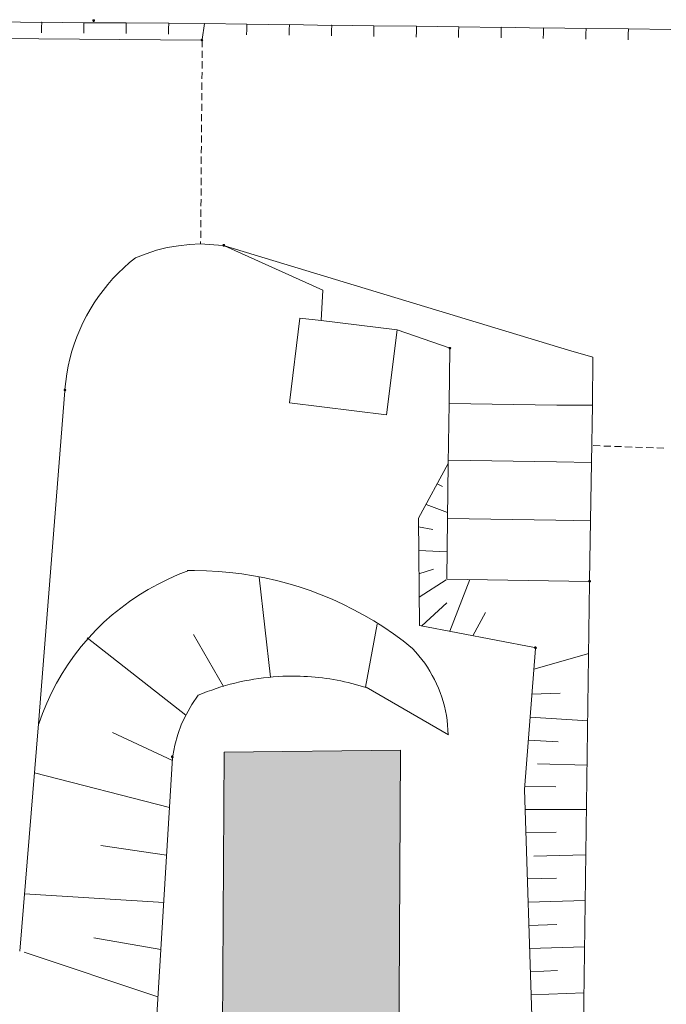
# Model space of a CAD drawing. Header units: metres. Extents: x -15 to 143, y -45 to 47.
# Tile 35 of 41: x 93.7 to 94.8, y 31.53 to 33.2. Entities that reach past the tile are written whole.
import ezdxf

# ---------------------------------------------------------------- set-up
doc = ezdxf.new("R2010")
doc.units = ezdxf.units.M
doc.header["$LTSCALE"] = 0.0125
doc.layers.add('X_YYY_STF_8', color=7, linetype='Continuous', lineweight=9)

# ---------------------------------------------------------------- blocks, each defined once
blk = doc.blocks.new('Ü_Plan_W')
at = {"layer": 'X_YYY_STF_8', "linetype": 'Continuous', "lineweight": 0}
for points in [[(5.3126, 5.9948), (5.3122, 5.9936), (5.3109, 5.9936), (5.3101, 5.9948), (5.3109, 5.9961), (5.3122, 5.9961), (5.3126, 5.9948)], [(5.4659, 5.9673), (5.4655, 5.966), (5.4642, 5.966), (5.4633, 5.9673), (5.4642, 5.9682), (5.4655, 5.9682)], [(5.4968, 5.6765), (5.4959, 5.6752), (5.4947, 5.6752), (5.4942, 5.6765), (5.4947, 5.6778), (5.4959, 5.6778), (5.4968, 5.6765)], [(5.8168, 5.5309), (5.816, 5.53), (5.8147, 5.53), (5.8143, 5.5309), (5.8147, 5.5321), (5.816, 5.5321)], [(5.272, 5.4716), (5.2711, 5.4707), (5.2699, 5.4707), (5.2694, 5.4716), (5.2699, 5.4729), (5.2711, 5.4729)], [(5.9379, 5.1067), (5.937, 5.1054), (5.9358, 5.1054), (5.9353, 5.1067), (5.9358, 5.1075), (5.937, 5.1075)], [(5.424, 4.9522), (5.4235, 4.9509), (5.4223, 4.9509), (5.4214, 4.9522), (5.4223, 4.953), (5.4235, 4.953)]]:
    blk.add_hatch(color=256, dxfattribs=at).paths.add_polyline_path(points, flags=0)
at = {"layer": 'X_YYY_STF_8', "linetype": 'Continuous', "lineweight": 9}
blk.add_hatch(color=256, dxfattribs=at).paths.add_polyline_path([(6.0145, 5.2007), (6.0141, 5.1998), (6.0128, 5.1998), (6.012, 5.2007), (6.0128, 5.2019), (6.0141, 5.2019)], flags=0)
at = {"layer": 'X_YYY_STF_8'}
h = blk.add_hatch(color=9, dxfattribs=at)
h.dxf.hatch_style = 1
h.paths.add_polyline_path([(5.4909, 4.0894), (5.4938, 4.5669), (5.4959, 4.9589), (5.7457, 4.9615), (5.7423, 4.3502), (5.7406, 4.0873)])
at = {"layer": 'X_YYY_STF_8', "linetype": 'Continuous', "lineweight": 0}
for p, q in [((5.1776, 5.9931), (5.2373, 5.9923)), ((5.2373, 5.9923), (5.2377, 5.9927)), ((5.2373, 5.9851), (5.2373, 5.9775)), ((5.2377, 5.9927), (5.2974, 5.9919)), ((5.2974, 5.9919), (5.2974, 5.9919)), ((5.2974, 5.9919), (5.3575, 5.9915)), ((5.2974, 5.9843), (5.2974, 5.9771)), ((5.3126, 5.9948), (5.3126, 5.9946)), ((5.3575, 5.9915), (5.3575, 5.9912)), ((5.3575, 5.9915), (5.4176, 5.991)), ((5.3575, 5.9838), (5.3575, 5.9766)), ((5.4172, 5.9834), (5.4172, 5.9758)), ((5.4176, 5.991), (5.4176, 5.9908)), ((5.4176, 5.991), (5.468, 5.9906)), ((5.5281, 5.9898), (5.5281, 5.9896)), ((5.5281, 5.9898), (5.5882, 5.9889)), ((5.5882, 5.9889), (5.5882, 5.9893)), ((5.5882, 5.9893), (5.6479, 5.9881)), ((5.6479, 5.9881), (5.6483, 5.9885)), ((5.6483, 5.9885), (5.708, 5.9876)), ((5.708, 5.9876), (5.708, 5.9874)), ((5.708, 5.9876), (5.7681, 5.9868)), ((5.7681, 5.9868), (5.7681, 5.9866)), ((5.7681, 5.9868), (5.8278, 5.9859)), ((5.8278, 5.9859), (5.8282, 5.9859)), ((5.8282, 5.9859), (5.8879, 5.9851)), ((5.8879, 5.9851), (5.8879, 5.9855)), ((5.8879, 5.9855), (5.948, 5.9843)), ((5.948, 5.9843), (5.948, 5.9847)), ((5.948, 5.9847), (6.0082, 5.9838)), ((6.0082, 5.9838), (6.0082, 5.9836)), ((6.0082, 5.9838), (6.0679, 5.983)), ((6.0679, 5.983), (6.0683, 5.983)), ((6.0683, 5.983), (6.128, 5.9821)), ((5.4633, 5.9673), (4.4685, 5.9745)), ((5.5281, 5.9821), (5.5277, 5.9745)), ((5.5878, 5.9817), (5.5878, 5.9741)), ((5.6479, 5.9809), (5.6479, 5.9732)), ((5.708, 5.98), (5.708, 5.9724)), ((5.7681, 5.9792), (5.7677, 5.9716)), ((5.8278, 5.9783), (5.8278, 5.9711)), ((5.8879, 5.9779), (5.8879, 5.9703)), ((5.948, 5.9771), (5.9476, 5.9694)), ((6.0077, 5.9762), (6.0077, 5.9686)), ((6.0679, 5.9754), (6.0679, 5.9677)), ((5.4655, 5.9673), (5.4655, 5.9671)), ((5.4646, 5.9521), (5.4646, 5.9419)), ((5.4646, 5.9373), (5.4646, 5.9271)), ((5.4646, 5.922), (5.4642, 5.9123)), ((5.4642, 5.9072), (5.4642, 5.897)), ((5.4642, 5.892), (5.4642, 5.8822)), ((5.4642, 5.8771), (5.4642, 5.867)), ((5.4638, 5.8623), (5.4638, 5.8522)), ((5.4638, 5.8471), (5.4638, 5.8369)), ((5.4638, 5.8323), (5.4638, 5.8221)), ((5.4638, 5.817), (5.4633, 5.8073)), ((5.4633, 5.8022), (5.4633, 5.7921)), ((5.4633, 5.787), (5.4633, 5.7772)), ((5.4633, 5.7722), (5.4633, 5.762)), ((5.4633, 5.7569), (5.4633, 5.7472)), ((5.4633, 5.7421), (5.4629, 5.7319)), ((5.4629, 5.7273), (5.4629, 5.7171)), ((5.4629, 5.7121), (5.4629, 5.7023)), ((5.4629, 5.6972), (5.4629, 5.6871)), ((5.4155, 5.6735), (5.4312, 5.6761)), ((5.4312, 5.6761), (5.4468, 5.6778)), ((5.4468, 5.6778), (5.4625, 5.6786)), ((5.4625, 5.682), (5.4625, 5.6786)), ((5.4625, 5.6786), (5.4942, 5.6765)), ((5.4964, 5.6769), (5.4964, 5.6765)), ((5.4964, 5.6761), (5.6356, 5.613)), ((5.3706, 5.6591), (5.3854, 5.6646)), ((5.3854, 5.6646), (5.4003, 5.6697)), ((5.4003, 5.6697), (5.4155, 5.6735)), ((5.6356, 5.613), (5.6331, 5.5702)), ((5.5882, 5.4534), (5.603, 5.5736)), ((5.603, 5.5736), (5.6331, 5.5702)), ((5.6331, 5.5702), (5.741, 5.5567)), ((5.741, 5.5567), (5.7258, 5.4365)), ((5.741, 5.5567), (5.8143, 5.5313)), ((5.8155, 5.5296), (5.8143, 5.4525)), ((5.8164, 5.5313), (5.8164, 5.5309)), ((5.9832, 5.5283), (6.0179, 5.5182)), ((6.0179, 5.5182), (6.0171, 5.45)), ((5.233, 4.9987), (5.2707, 5.4703)), ((5.2716, 5.472), (5.2716, 5.4716)), ((5.7258, 5.4365), (5.5882, 5.4534)), ((5.8143, 5.4525), (5.813, 5.3675)), ((5.9667, 5.4504), (5.8143, 5.4525)), ((6.0171, 5.45), (5.9667, 5.4504)), ((6.0171, 5.45), (6.0158, 5.3691)), ((6.0183, 5.3929), (6.0281, 5.3924)), ((6.0331, 5.392), (6.0433, 5.392)), ((6.0484, 5.3916), (6.0581, 5.3916)), ((6.0632, 5.3912), (6.0734, 5.3907)), ((6.078, 5.3907), (6.0882, 5.3903)), ((6.0933, 5.3903), (6.1034, 5.3899)), ((6.1081, 5.3899), (6.1182, 5.3895)), ((5.9662, 5.37), (5.8134, 5.3721)), ((6.0158, 5.3691), (5.9662, 5.37)), ((6.0158, 5.3691), (6.0145, 5.2866)), ((5.813, 5.3675), (5.8122, 5.2896)), ((5.7973, 5.3387), (5.805, 5.3349)), ((5.7817, 5.3095), (5.8122, 5.298)), ((5.7711, 5.29), (5.7724, 5.138)), ((5.8122, 5.2896), (5.8109, 5.2036)), ((5.9654, 5.2874), (5.8122, 5.2896)), ((6.0145, 5.2866), (5.9654, 5.2874)), ((6.0145, 5.2866), (6.0132, 5.2019)), ((5.7711, 5.2777), (5.7914, 5.2739)), ((5.7715, 5.2443), (5.8113, 5.2426)), ((5.7715, 5.2112), (5.7923, 5.218)), ((5.5615, 5.0652), (5.5455, 5.2066)), ((5.7719, 5.1782), (5.81, 5.2028)), ((5.8109, 5.2036), (6.0124, 5.2007)), ((5.8155, 5.13), (5.8435, 5.2032)), ((6.0014, 4.3663), (6.0132, 5.1994)), ((6.0145, 5.2011), (6.0145, 5.2007)), ((5.7758, 5.1376), (5.8113, 5.1702)), ((5.8477, 5.1236), (5.8659, 5.1566)), ((5.6962, 5.0508), (5.7127, 5.1401)), ((5.7724, 5.138), (5.9353, 5.1071)), ((5.4417, 5.0114), (5.302, 5.1206)), ((5.4951, 5.0516), (5.4528, 5.1253)), ((5.9366, 5.1054), (5.921, 4.906)), ((5.9375, 5.1067), (5.9375, 5.1065)), ((5.9341, 5.0762), (6.012, 5.0986)), ((5.697, 5.0508), (5.8134, 4.9835)), ((5.4502, 5.0262), (5.4591, 5.0394)), ((5.9315, 5.0411), (5.9713, 5.0423)), ((5.4426, 5.0127), (5.4502, 5.0262)), ((5.4358, 4.9987), (5.4426, 5.0127)), ((5.929, 5.0085), (6.0107, 5.003)), ((5.2068, 4.677), (5.233, 4.9987)), ((5.4303, 4.9839), (5.4358, 4.9987)), ((5.4227, 4.9471), (5.338, 4.9865)), ((5.4261, 4.9687), (5.4303, 4.9839)), ((5.4231, 4.9534), (5.4261, 4.9687)), ((5.9265, 4.9759), (5.9684, 4.9733)), ((5.3994, 4.5674), (5.4227, 4.9509)), ((5.4235, 4.9522), (5.424, 4.9522)), ((5.9392, 4.9424), (6.0099, 4.9403)), ((5.4185, 4.8802), (5.2275, 4.9293)), ((5.9214, 4.9103), (5.9654, 4.9098)), ((5.9218, 4.8777), (6.009, 4.8777)), ((5.9227, 4.8446), (5.9658, 4.8455)), ((5.4142, 4.8129), (5.3215, 4.8264)), ((5.9341, 4.8116), (6.0077, 4.8133)), ((5.9248, 4.7794), (5.9662, 4.7803)), ((5.4104, 4.746), (5.2136, 4.7583)), ((5.926, 4.7464), (6.0069, 4.7485)), ((5.9269, 4.7134), (5.9667, 4.7147)), ((5.4062, 4.6791), (5.3114, 4.6956)), ((5.4019, 4.6122), (5.2127, 4.6757)), ((5.9282, 4.6808), (6.006, 4.6829)), ((5.929, 4.6478), (5.9675, 4.6495)), ((5.9303, 4.6152), (6.0052, 4.6177))]:
    blk.add_line(p, q, dxfattribs=at)
at = {"layer": 'X_YYY_STF_8', "linetype": 'Continuous', "lineweight": 13}
for p, q in [((5.2377, 5.9927), (5.2373, 5.9851)), ((5.2974, 5.9919), (5.2974, 5.9843)), ((5.3575, 5.9915), (5.3575, 5.9838)), ((5.4176, 5.991), (5.4172, 5.9834)), ((5.5281, 5.9898), (5.5281, 5.9821)), ((5.5882, 5.9893), (5.5878, 5.9817)), ((5.6483, 5.9885), (5.6479, 5.9809)), ((5.708, 5.9876), (5.708, 5.98)), ((5.7681, 5.9868), (5.7681, 5.9792)), ((5.8282, 5.9859), (5.8278, 5.9783)), ((5.8879, 5.9855), (5.8879, 5.9779)), ((5.948, 5.9847), (5.948, 5.9771)), ((6.0082, 5.9838), (6.0077, 5.9762)), ((6.0683, 5.983), (6.0679, 5.9754)), ((5.4646, 5.9656), (5.4646, 5.9572))]:
    blk.add_line(p, q, dxfattribs=at)
at = {"layer": 'X_YYY_STF_8', "linetype": 'Continuous', "lineweight": 9}
for p, q in [((5.2373, 5.9923), (5.2377, 5.9927)), ((5.2974, 5.9919), (5.2974, 5.9919)), ((5.3575, 5.9915), (5.3575, 5.9912)), ((5.4176, 5.991), (5.4176, 5.9908)), ((5.468, 5.9906), (5.5281, 5.9898)), ((5.5281, 5.9898), (5.5281, 5.9896)), ((5.5882, 5.9889), (5.5882, 5.9893)), ((5.6479, 5.9881), (5.6483, 5.9885)), ((5.708, 5.9876), (5.708, 5.9874)), ((5.7681, 5.9868), (5.7681, 5.9866)), ((5.8278, 5.9859), (5.8282, 5.9859)), ((5.8879, 5.9851), (5.8879, 5.9855)), ((5.948, 5.9843), (5.948, 5.9847)), ((6.0082, 5.9838), (6.0082, 5.9836)), ((6.0679, 5.983), (6.0683, 5.983))]:
    blk.add_line(p, q, dxfattribs=at)
at = {"layer": 'X_YYY_STF_8', "linetype": 'Continuous', "lineweight": 5}
for p, q in [((5.468, 5.9906), (5.465, 5.9682)), ((5.4964, 5.6761), (5.9832, 5.5283)), ((5.7711, 5.29), (5.813, 5.3675)), ((5.9387, 4.3502), (5.921, 4.906))]:
    blk.add_line(p, q, dxfattribs=at)
at = {"layer": 'X_YYY_STF_8', "linetype": 'Continuous', "lineweight": 0}
for points in [[(5.3126, 5.9948), (5.3122, 5.9936), (5.3109, 5.9936), (5.3101, 5.9948), (5.3109, 5.9961), (5.3122, 5.9961), (5.3126, 5.9948)], [(5.4659, 5.9673), (5.4655, 5.966), (5.4642, 5.966), (5.4633, 5.9673), (5.4642, 5.9682), (5.4655, 5.9682)], [(5.4968, 5.6765), (5.4959, 5.6752), (5.4947, 5.6752), (5.4942, 5.6765), (5.4947, 5.6778), (5.4959, 5.6778), (5.4968, 5.6765)], [(5.8168, 5.5309), (5.816, 5.53), (5.8147, 5.53), (5.8143, 5.5309), (5.8147, 5.5321), (5.816, 5.5321)], [(5.272, 5.4716), (5.2711, 5.4707), (5.2699, 5.4707), (5.2694, 5.4716), (5.2699, 5.4729), (5.2711, 5.4729)], [(5.9379, 5.1067), (5.937, 5.1054), (5.9358, 5.1054), (5.9353, 5.1067), (5.9358, 5.1075), (5.937, 5.1075)], [(5.424, 4.9522), (5.4235, 4.9509), (5.4223, 4.9509), (5.4214, 4.9522), (5.4223, 4.953), (5.4235, 4.953)]]:
    blk.add_lwpolyline(points, close=True, dxfattribs=at)
for points in [[(5.3101, 5.9948), (5.3101, 5.995), (5.3101, 5.9951), (5.3101, 5.9952), (5.3101, 5.9953), (5.3102, 5.9954), (5.3102, 5.9955), (5.3102, 5.9956), (5.3103, 5.9956), (5.3103, 5.9957), (5.3104, 5.9958), (5.3105, 5.9958), (5.3105, 5.9959), (5.3106, 5.9959), (5.3107, 5.996), (5.3108, 5.996), (5.3109, 5.9961), (5.311, 5.9961), (5.3111, 5.9961), (5.3112, 5.9961), (5.3114, 5.9961)], [(5.3114, 5.994), (5.3112, 5.994), (5.3111, 5.994), (5.311, 5.994), (5.3109, 5.994), (5.3108, 5.9941), (5.3107, 5.9941), (5.3106, 5.9941), (5.3105, 5.9942), (5.3105, 5.9942), (5.3104, 5.9943), (5.3103, 5.9943), (5.3103, 5.9944), (5.3102, 5.9944), (5.3102, 5.9945), (5.3102, 5.9945), (5.3101, 5.9946), (5.3101, 5.9946), (5.3101, 5.9947), (5.3101, 5.9948), (5.3101, 5.9948)], [(5.3114, 5.9961), (5.3114, 5.9961), (5.3115, 5.9961), (5.3116, 5.9961), (5.3117, 5.9961), (5.3117, 5.996), (5.3118, 5.996), (5.3119, 5.9959), (5.312, 5.9959), (5.3121, 5.9958), (5.3122, 5.9958), (5.3122, 5.9957), (5.3123, 5.9956), (5.3124, 5.9956), (5.3124, 5.9955), (5.3125, 5.9954), (5.3125, 5.9953), (5.3126, 5.9952), (5.3126, 5.9951), (5.3126, 5.995), (5.3126, 5.9948)], [(5.3126, 5.9948), (5.3126, 5.9948), (5.3125, 5.9947), (5.3124, 5.9946), (5.3124, 5.9946), (5.3123, 5.9945), (5.3122, 5.9945), (5.3122, 5.9944), (5.3121, 5.9944), (5.3121, 5.9943), (5.312, 5.9943), (5.3119, 5.9942), (5.3119, 5.9942), (5.3118, 5.9941), (5.3117, 5.9941), (5.3117, 5.9941), (5.3116, 5.994), (5.3115, 5.994), (5.3115, 5.994), (5.3114, 5.994), (5.3114, 5.994)], [(5.4633, 5.9673), (5.4633, 5.9674), (5.4633, 5.9675), (5.4634, 5.9675), (5.4634, 5.9676), (5.4634, 5.9677), (5.4634, 5.9678), (5.4635, 5.9679), (5.4635, 5.9679), (5.4636, 5.968), (5.4637, 5.9681), (5.4637, 5.9682), (5.4638, 5.9683), (5.4639, 5.9683), (5.464, 5.9684), (5.464, 5.9684), (5.4641, 5.9685), (5.4642, 5.9685), (5.4644, 5.9686), (5.4645, 5.9686), (5.4646, 5.9686)], [(5.4646, 5.9686), (5.4647, 5.9686), (5.4647, 5.9686), (5.4648, 5.9685), (5.4649, 5.9685), (5.4649, 5.9684), (5.465, 5.9684), (5.465, 5.9683), (5.4651, 5.9683), (5.4651, 5.9682), (5.4652, 5.9681), (5.4652, 5.968), (5.4653, 5.9679), (5.4653, 5.9679), (5.4653, 5.9678), (5.4654, 5.9677), (5.4654, 5.9676), (5.4654, 5.9675), (5.4654, 5.9675), (5.4654, 5.9674), (5.4655, 5.9673)], [(5.4646, 5.966), (5.4645, 5.9661), (5.4644, 5.9661), (5.4642, 5.9661), (5.4641, 5.9661), (5.464, 5.9662), (5.464, 5.9662), (5.4639, 5.9663), (5.4638, 5.9664), (5.4637, 5.9664), (5.4637, 5.9665), (5.4636, 5.9666), (5.4635, 5.9667), (5.4635, 5.9668), (5.4634, 5.9669), (5.4634, 5.9669), (5.4634, 5.967), (5.4634, 5.9671), (5.4633, 5.9672), (5.4633, 5.9673), (5.4633, 5.9673)], [(5.4655, 5.9673), (5.4654, 5.9672), (5.4654, 5.9671), (5.4654, 5.967), (5.4654, 5.9669), (5.4654, 5.9668), (5.4653, 5.9667), (5.4653, 5.9666), (5.4653, 5.9665), (5.4652, 5.9664), (5.4652, 5.9664), (5.4651, 5.9663), (5.4651, 5.9662), (5.465, 5.9662), (5.465, 5.9662), (5.4649, 5.9661), (5.4649, 5.9661), (5.4648, 5.9661), (5.4647, 5.9661), (5.4647, 5.966), (5.4646, 5.966)], [(5.4942, 5.6769), (5.4942, 5.677), (5.4942, 5.677), (5.4943, 5.6771), (5.4943, 5.6772), (5.4943, 5.6772), (5.4943, 5.6773), (5.4944, 5.6773), (5.4944, 5.6774), (5.4945, 5.6774), (5.4945, 5.6775), (5.4945, 5.6775), (5.4946, 5.6776), (5.4947, 5.6776), (5.4947, 5.6777), (5.4948, 5.6777), (5.4948, 5.6777), (5.4949, 5.6777), (5.495, 5.6778), (5.495, 5.6778), (5.4951, 5.6778)], [(5.4951, 5.6756), (5.495, 5.6756), (5.495, 5.6757), (5.4949, 5.6757), (5.4948, 5.6757), (5.4948, 5.6757), (5.4947, 5.6758), (5.4947, 5.6758), (5.4946, 5.6758), (5.4945, 5.6759), (5.4945, 5.676), (5.4945, 5.676), (5.4944, 5.6761), (5.4944, 5.6762), (5.4943, 5.6763), (5.4943, 5.6764), (5.4943, 5.6765), (5.4943, 5.6766), (5.4942, 5.6767), (5.4942, 5.6768), (5.4942, 5.6769)], [(5.4951, 5.6778), (5.4952, 5.6778), (5.4953, 5.6778), (5.4954, 5.6777), (5.4955, 5.6777), (5.4956, 5.6777), (5.4957, 5.6777), (5.4958, 5.6776), (5.4959, 5.6776), (5.496, 5.6775), (5.496, 5.6775), (5.4961, 5.6774), (5.4961, 5.6774), (5.4962, 5.6773), (5.4962, 5.6773), (5.4963, 5.6772), (5.4963, 5.6772), (5.4963, 5.6771), (5.4963, 5.677), (5.4963, 5.677), (5.4964, 5.6769)], [(5.4964, 5.6765), (5.4963, 5.6764), (5.4963, 5.6764), (5.4963, 5.6763), (5.4963, 5.6762), (5.4962, 5.6762), (5.4962, 5.6761), (5.4961, 5.6761), (5.496, 5.676), (5.496, 5.676), (5.4959, 5.6759), (5.4958, 5.6759), (5.4957, 5.6758), (5.4956, 5.6758), (5.4955, 5.6757), (5.4955, 5.6757), (5.4954, 5.6757), (5.4953, 5.6757), (5.4952, 5.6757), (5.4952, 5.6756), (5.4951, 5.6756)], [(5.2707, 5.4729), (5.2718, 5.4838), (5.2733, 5.4947), (5.2752, 5.5054), (5.2776, 5.516), (5.2805, 5.5265), (5.2838, 5.5368), (5.2875, 5.547), (5.2916, 5.557), (5.2961, 5.5668), (5.301, 5.5765), (5.3063, 5.5859), (5.312, 5.5951), (5.3181, 5.6041), (5.3245, 5.6128), (5.3313, 5.6212), (5.3385, 5.6294), (5.346, 5.6373), (5.3539, 5.6449), (5.3621, 5.6522), (5.3706, 5.6591)], [(5.8143, 5.5313), (5.8143, 5.5313), (5.8143, 5.5314), (5.8143, 5.5315), (5.8143, 5.5315), (5.8143, 5.5316), (5.8144, 5.5317), (5.8144, 5.5317), (5.8145, 5.5318), (5.8145, 5.5318), (5.8145, 5.5319), (5.8146, 5.5319), (5.8146, 5.532), (5.8147, 5.532), (5.8148, 5.532), (5.8148, 5.5321), (5.8149, 5.5321), (5.8149, 5.5321), (5.815, 5.5321), (5.8151, 5.5321), (5.8151, 5.5321)], [(5.8151, 5.53), (5.8151, 5.53), (5.815, 5.53), (5.8149, 5.53), (5.8149, 5.5301), (5.8148, 5.5301), (5.8148, 5.5301), (5.8147, 5.5302), (5.8146, 5.5302), (5.8146, 5.5303), (5.8145, 5.5303), (5.8145, 5.5304), (5.8145, 5.5305), (5.8144, 5.5306), (5.8144, 5.5306), (5.8143, 5.5307), (5.8143, 5.5308), (5.8143, 5.5309), (5.8143, 5.531), (5.8143, 5.5312), (5.8143, 5.5313)], [(5.8151, 5.5321), (5.8153, 5.5321), (5.8154, 5.5321), (5.8155, 5.5321), (5.8156, 5.5321), (5.8157, 5.5321), (5.8158, 5.532), (5.8159, 5.532), (5.8159, 5.532), (5.816, 5.5319), (5.8161, 5.5319), (5.8161, 5.5318), (5.8162, 5.5318), (5.8162, 5.5317), (5.8163, 5.5317), (5.8163, 5.5316), (5.8163, 5.5315), (5.8164, 5.5315), (5.8164, 5.5314), (5.8164, 5.5313), (5.8164, 5.5313)], [(5.8164, 5.5309), (5.8164, 5.5308), (5.8164, 5.5307), (5.8164, 5.5307), (5.8163, 5.5306), (5.8163, 5.5306), (5.8163, 5.5305), (5.8162, 5.5304), (5.8162, 5.5304), (5.8161, 5.5303), (5.8161, 5.5303), (5.816, 5.5302), (5.8159, 5.5302), (5.8159, 5.5302), (5.8158, 5.5301), (5.8157, 5.5301), (5.8156, 5.5301), (5.8155, 5.53), (5.8154, 5.53), (5.8153, 5.53), (5.8151, 5.53)], [(5.2694, 5.472), (5.2695, 5.4721), (5.2695, 5.4721), (5.2695, 5.4722), (5.2695, 5.4723), (5.2695, 5.4723), (5.2696, 5.4724), (5.2696, 5.4724), (5.2696, 5.4725), (5.2697, 5.4726), (5.2697, 5.4726), (5.2698, 5.4726), (5.2698, 5.4727), (5.2699, 5.4727), (5.2699, 5.4728), (5.27, 5.4728), (5.27, 5.4728), (5.2701, 5.4728), (5.2702, 5.4729), (5.2702, 5.4729), (5.2703, 5.4729)], [(5.2703, 5.4707), (5.2702, 5.4708), (5.2702, 5.4708), (5.2701, 5.4708), (5.27, 5.4708), (5.27, 5.4708), (5.2699, 5.4709), (5.2699, 5.4709), (5.2698, 5.471), (5.2698, 5.471), (5.2697, 5.4711), (5.2697, 5.4711), (5.2696, 5.4712), (5.2696, 5.4713), (5.2696, 5.4714), (5.2695, 5.4715), (5.2695, 5.4716), (5.2695, 5.4717), (5.2695, 5.4718), (5.2695, 5.4719), (5.2694, 5.472)], [(5.2703, 5.4729), (5.2704, 5.4729), (5.2705, 5.4729), (5.2706, 5.4728), (5.2708, 5.4728), (5.2708, 5.4728), (5.2709, 5.4728), (5.271, 5.4727), (5.2711, 5.4727), (5.2712, 5.4726), (5.2712, 5.4726), (5.2713, 5.4726), (5.2714, 5.4725), (5.2714, 5.4724), (5.2715, 5.4724), (5.2715, 5.4723), (5.2715, 5.4723), (5.2715, 5.4722), (5.2716, 5.4721), (5.2716, 5.4721), (5.2716, 5.472)], [(5.2716, 5.4716), (5.2716, 5.4715), (5.2716, 5.4715), (5.2715, 5.4714), (5.2715, 5.4713), (5.2715, 5.4713), (5.2715, 5.4712), (5.2714, 5.4712), (5.2714, 5.4711), (5.2713, 5.4711), (5.2712, 5.471), (5.2712, 5.471), (5.2711, 5.4709), (5.271, 5.4709), (5.2709, 5.4709), (5.2708, 5.4708), (5.2708, 5.4708), (5.2706, 5.4708), (5.2705, 5.4708), (5.2704, 5.4708), (5.2703, 5.4707)], [(5.2335, 4.9987), (5.2388, 5.0137), (5.2448, 5.0284), (5.2515, 5.0428), (5.2588, 5.0567), (5.2667, 5.0703), (5.2752, 5.0835), (5.2842, 5.0962), (5.2938, 5.1085), (5.304, 5.1204), (5.3146, 5.1318), (5.3258, 5.1427), (5.3375, 5.1531), (5.3496, 5.1629), (5.3622, 5.1722), (5.3751, 5.181), (5.3886, 5.1892), (5.4024, 5.1968), (5.4166, 5.2038), (5.4311, 5.2102), (5.446, 5.2159)], [(5.446, 5.2159), (5.4434, 5.2159), (5.454, 5.2159)], [(5.454, 5.2159), (5.4708, 5.2156), (5.4876, 5.2147), (5.5042, 5.2133), (5.5208, 5.2113), (5.5373, 5.2087), (5.5537, 5.2056), (5.5699, 5.2019), (5.586, 5.1976), (5.6019, 5.1929), (5.6177, 5.1875), (5.6333, 5.1817), (5.6486, 5.1753), (5.6638, 5.1684), (5.6787, 5.161), (5.6934, 5.153), (5.7078, 5.1446), (5.722, 5.1356), (5.7358, 5.1262), (5.7494, 5.1163), (5.7626, 5.1058)], [(6.012, 5.2011), (6.012, 5.2012), (6.012, 5.2012), (6.012, 5.2013), (6.012, 5.2013), (6.0121, 5.2014), (6.0121, 5.2015), (6.0121, 5.2015), (6.0122, 5.2016), (6.0122, 5.2016), (6.0123, 5.2017), (6.0124, 5.2017), (6.0124, 5.2018), (6.0125, 5.2018), (6.0126, 5.2018), (6.0127, 5.2019), (6.0128, 5.2019), (6.0129, 5.2019), (6.013, 5.2019), (6.0131, 5.2019), (6.0132, 5.2019)], [(6.0132, 5.2019), (6.0133, 5.2019), (6.0134, 5.2019), (6.0135, 5.2019), (6.0135, 5.2019), (6.0136, 5.2019), (6.0137, 5.2018), (6.0138, 5.2018), (6.0139, 5.2018), (6.014, 5.2017), (6.014, 5.2017), (6.0141, 5.2016), (6.0142, 5.2016), (6.0143, 5.2015), (6.0143, 5.2015), (6.0144, 5.2014), (6.0144, 5.2013), (6.0145, 5.2013), (6.0145, 5.2012), (6.0145, 5.2012), (6.0145, 5.2011)], [(6.0132, 5.1998), (6.0131, 5.1998), (6.013, 5.1998), (6.0129, 5.1998), (6.0128, 5.1999), (6.0127, 5.1999), (6.0126, 5.1999), (6.0125, 5.2), (6.0124, 5.2), (6.0124, 5.2001), (6.0123, 5.2001), (6.0122, 5.2002), (6.0122, 5.2003), (6.0121, 5.2004), (6.0121, 5.2004), (6.0121, 5.2005), (6.012, 5.2006), (6.012, 5.2007), (6.012, 5.2008), (6.012, 5.201), (6.012, 5.2011)], [(6.0145, 5.2007), (6.0144, 5.2006), (6.0144, 5.2005), (6.0143, 5.2005), (6.0143, 5.2004), (6.0142, 5.2004), (6.0141, 5.2003), (6.0141, 5.2002), (6.014, 5.2002), (6.0139, 5.2001), (6.0139, 5.2001), (6.0138, 5.2), (6.0138, 5.2), (6.0137, 5.2), (6.0136, 5.1999), (6.0136, 5.1999), (6.0135, 5.1999), (6.0134, 5.1998), (6.0134, 5.1998), (6.0133, 5.1998), (6.0132, 5.1998)], [(5.9353, 5.1067), (5.9354, 5.1068), (5.9354, 5.1069), (5.9354, 5.107), (5.9354, 5.1071), (5.9354, 5.1072), (5.9355, 5.1073), (5.9355, 5.1074), (5.9355, 5.1075), (5.9356, 5.1076), (5.9356, 5.1076), (5.9357, 5.1077), (5.9357, 5.1077), (5.9358, 5.1078), (5.9358, 5.1078), (5.9359, 5.1079), (5.9359, 5.1079), (5.936, 5.1079), (5.9361, 5.1079), (5.9361, 5.1079), (5.9362, 5.108)], [(5.9362, 5.1058), (5.9361, 5.1058), (5.9361, 5.1058), (5.936, 5.1059), (5.9359, 5.1059), (5.9359, 5.1059), (5.9358, 5.1059), (5.9358, 5.106), (5.9357, 5.106), (5.9357, 5.1061), (5.9356, 5.1061), (5.9356, 5.1061), (5.9355, 5.1062), (5.9355, 5.1063), (5.9355, 5.1063), (5.9354, 5.1064), (5.9354, 5.1064), (5.9354, 5.1065), (5.9354, 5.1066), (5.9354, 5.1066), (5.9353, 5.1067)], [(5.9362, 5.108), (5.9363, 5.1079), (5.9364, 5.1079), (5.9365, 5.1079), (5.9367, 5.1079), (5.9368, 5.1079), (5.9368, 5.1078), (5.9369, 5.1078), (5.937, 5.1077), (5.9371, 5.1077), (5.9371, 5.1076), (5.9372, 5.1076), (5.9373, 5.1075), (5.9373, 5.1074), (5.9374, 5.1073), (5.9374, 5.1072), (5.9374, 5.1071), (5.9374, 5.107), (5.9375, 5.1069), (5.9375, 5.1068), (5.9375, 5.1067)], [(5.9375, 5.1067), (5.9375, 5.1066), (5.9375, 5.1066), (5.9374, 5.1065), (5.9374, 5.1064), (5.9374, 5.1064), (5.9374, 5.1063), (5.9373, 5.1063), (5.9373, 5.1062), (5.9372, 5.1061), (5.9371, 5.1061), (5.9371, 5.1061), (5.937, 5.106), (5.9369, 5.106), (5.9368, 5.1059), (5.9368, 5.1059), (5.9367, 5.1059), (5.9365, 5.1059), (5.9364, 5.1058), (5.9363, 5.1058), (5.9362, 5.1058)], [(5.4591, 5.0394), (5.4655, 5.042), (5.4719, 5.0445), (5.4783, 5.0468), (5.4848, 5.049), (5.4914, 5.0511), (5.4979, 5.0531), (5.5045, 5.0549), (5.5112, 5.0566), (5.5179, 5.0582), (5.5246, 5.0596), (5.5313, 5.0609), (5.538, 5.0621), (5.5448, 5.0631), (5.5516, 5.064), (5.5585, 5.0647), (5.5653, 5.0654), (5.5722, 5.0658), (5.5791, 5.0662), (5.586, 5.0664), (5.5929, 5.0665)], [(5.5929, 5.0665), (5.5982, 5.0664), (5.6035, 5.0663), (5.6088, 5.0661), (5.6141, 5.0658), (5.6194, 5.0654), (5.6247, 5.065), (5.63, 5.0645), (5.6352, 5.0639), (5.6405, 5.0632), (5.6457, 5.0624), (5.6509, 5.0615), (5.6561, 5.0606), (5.6612, 5.0596), (5.6663, 5.0585), (5.6715, 5.0574), (5.6765, 5.0561), (5.6816, 5.0548), (5.6866, 5.0534), (5.6916, 5.0519), (5.6966, 5.0504)], [(5.4214, 4.9522), (5.4214, 4.9523), (5.4214, 4.9524), (5.4215, 4.9525), (5.4215, 4.9526), (5.4215, 4.9527), (5.4215, 4.9528), (5.4216, 4.9529), (5.4216, 4.953), (5.4217, 4.9531), (5.4217, 4.9531), (5.4218, 4.9532), (5.4219, 4.9532), (5.422, 4.9533), (5.422, 4.9533), (5.4221, 4.9534), (5.4222, 4.9534), (5.4223, 4.9534), (5.4225, 4.9534), (5.4226, 4.9534), (5.4227, 4.9534)], [(5.4227, 4.9509), (5.4226, 4.9509), (5.4225, 4.9509), (5.4223, 4.9509), (5.4222, 4.951), (5.4221, 4.951), (5.422, 4.9511), (5.422, 4.9512), (5.4219, 4.9512), (5.4218, 4.9513), (5.4217, 4.9514), (5.4217, 4.9515), (5.4216, 4.9515), (5.4216, 4.9516), (5.4215, 4.9517), (5.4215, 4.9518), (5.4215, 4.9519), (5.4215, 4.952), (5.4214, 4.952), (5.4214, 4.9521), (5.4214, 4.9522)], [(5.4227, 4.9534), (5.4228, 4.9534), (5.4228, 4.9534), (5.4229, 4.9534), (5.4229, 4.9534), (5.423, 4.9534), (5.4231, 4.9533), (5.4231, 4.9533), (5.4232, 4.9532), (5.4232, 4.9532), (5.4233, 4.9531), (5.4233, 4.9531), (5.4234, 4.953), (5.4234, 4.9529), (5.4234, 4.9528), (5.4235, 4.9527), (5.4235, 4.9526), (5.4235, 4.9525), (5.4235, 4.9524), (5.4235, 4.9523), (5.4235, 4.9522)], [(5.424, 4.9522), (5.4239, 4.952), (5.4238, 4.9519), (5.4238, 4.9518), (5.4237, 4.9517), (5.4236, 4.9516), (5.4236, 4.9515), (5.4235, 4.9514), (5.4235, 4.9514), (5.4234, 4.9513), (5.4233, 4.9512), (5.4233, 4.9512), (5.4232, 4.9511), (5.4231, 4.9511), (5.4231, 4.951), (5.423, 4.951), (5.4229, 4.9509), (5.4229, 4.9509), (5.4228, 4.9509), (5.4228, 4.9509), (5.4227, 4.9509)]]:
    blk.add_lwpolyline(points, dxfattribs=at)
at = {"layer": 'X_YYY_STF_8', "linetype": 'Continuous', "lineweight": 9}
blk.add_lwpolyline([(6.0145, 5.2007), (6.0141, 5.1998), (6.0128, 5.1998), (6.012, 5.2007), (6.0128, 5.2019), (6.0141, 5.2019)], close=True, dxfattribs=at)
at = {"layer": 'X_YYY_STF_8', "linetype": 'Continuous', "lineweight": 5}
blk.add_lwpolyline([(5.7626, 5.1054), (5.7672, 5.1004), (5.7716, 5.0953), (5.7758, 5.09), (5.7798, 5.0846), (5.7836, 5.079), (5.7872, 5.0733), (5.7905, 5.0675), (5.7937, 5.0616), (5.7966, 5.0555), (5.7992, 5.0494), (5.8017, 5.0431), (5.8039, 5.0368), (5.8059, 5.0303), (5.8077, 5.0238), (5.8092, 5.0172), (5.8104, 5.0106), (5.8115, 5.0039), (5.8122, 4.9971), (5.8127, 4.9903), (5.813, 4.9835)], dxfattribs=at)
at = {"layer": 'X_YYY_STF_8'}
blk.add_lwpolyline([(5.4909, 4.0894), (5.4938, 4.5669), (5.4959, 4.9589), (5.7457, 4.9615), (5.7423, 4.3502), (5.7406, 4.0873), (5.4909, 4.0894)], dxfattribs=at)

msp = doc.modelspace()

# ---------------------------------------------------------------- block references
at = {"xscale": 1.2, "yscale": 1.2}
msp.add_blockref('Ü_Plan_W', (87.4558, 26.0077, 0), dxfattribs=at)

doc.saveas('drawing.dxf')
